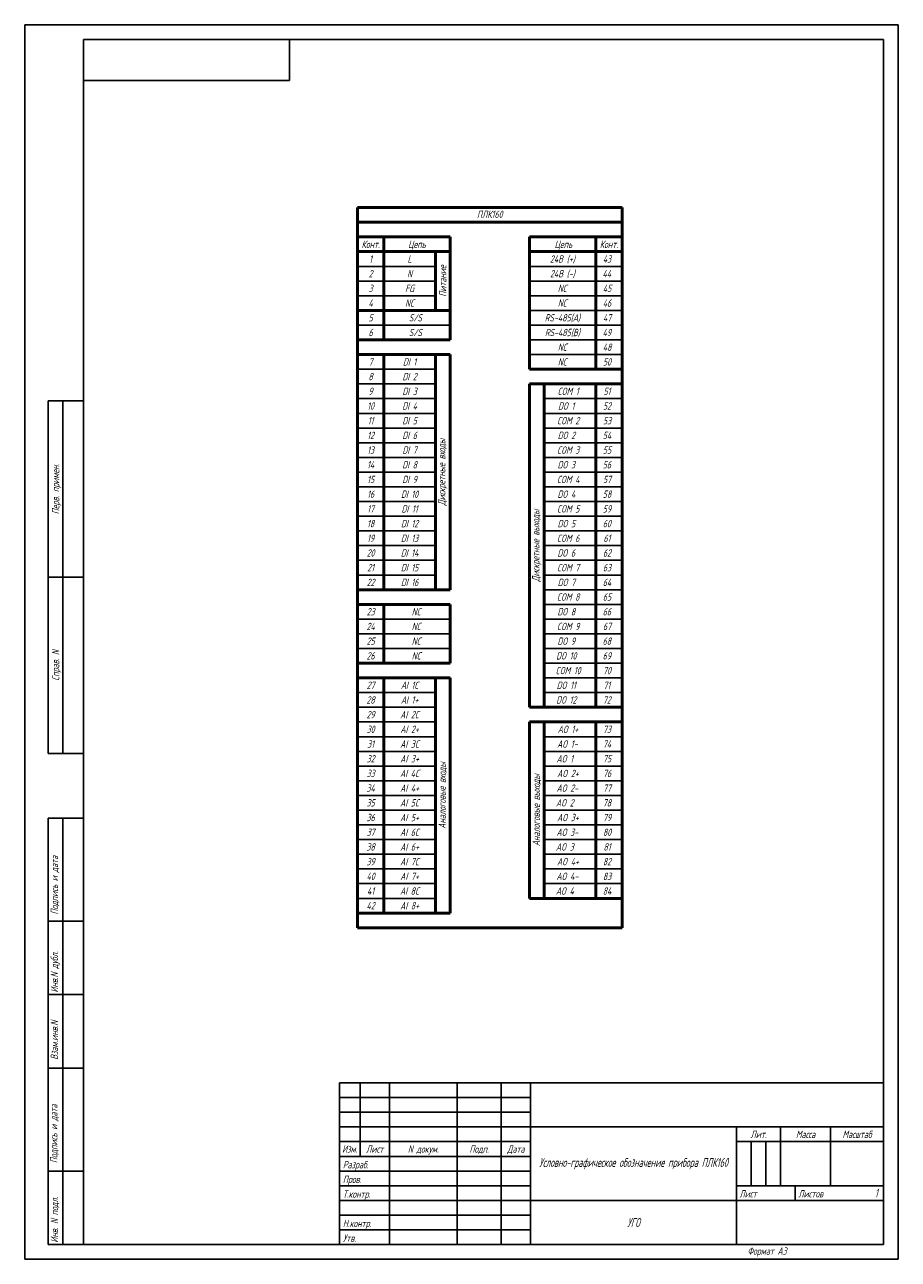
# Model space of a CAD drawing. Header units: millimetres. Extents: x 32238 to 32535, y 29966 to 30386.
import ezdxf
from ezdxf.enums import TextEntityAlignment as Align

# ---------------------------------------------------------------- set-up
doc = ezdxf.new("R2010")
doc.units = ezdxf.units.MM
for name, color, linetype in [('_FORMAT OSNOVNAJA', 1, 'Continuous'), ('_FORMAT TONKAJA', 7, 'Continuous'), ('_TABLITSA OSNOVNAJA', 3, 'Continuous'), ('Форматка', 4, 'Continuous')]:
    doc.layers.add(name, color=color, linetype=linetype)
doc.styles.add('gost2304', font='gost_ptb.shx', dxfattribs={"width": 0.8, "oblique": 15, "height": 2.5})
doc.styles.add('Romans8', font='Gost.shx', dxfattribs={"width": 0.8, "oblique": 15, "height": 3})
doc.styles.add('ГОСТ 2.304', font='Gost.shx', dxfattribs={"width": 0.8, "oblique": 15})

msp = doc.modelspace()

# ---------------------------------------------------------------- linework, layer by layer
for p, q in [((32328.03, 30366.92), (32328.03, 30380.92)), ((32258.03, 30366.92), (32328.03, 30366.92)), ((32354.11, 30313.71), (32359.11, 30313.71)), ((32438.18, 30313.71), (32433.18, 30313.71)), ((32246.03, 30137.95), (32246.03, 30257.95)), ((32246.03, 30257.95), (32258.03, 30257.95)), ((32251.03, 30137.95), (32251.03, 30257.95)), ((32258.03, 30257.95), (32258.03, 30137.95)), ((32258.03, 30257.95), (32258.03, 30243.95)), ((32246.03, 30197.95), (32258.03, 30197.95)), ((32246.03, 30137.95), (32258.03, 30137.95)), ((32345.03, 30025.95), (32530.03, 30025.95)), ((32345.03, 29970.95), (32345.03, 30025.95)), ((32352.03, 30000.95), (32352.03, 30025.95)), ((32362.03, 29970.95), (32362.03, 30025.95)), ((32385.03, 29970.95), (32385.03, 30025.95)), ((32400.03, 29970.95), (32400.03, 30025.95)), ((32410.03, 29970.95), (32410.03, 30025.95)), ((32530.03, 29970.95), (32530.03, 30025.95)), ((32345.03, 30020.95), (32410.03, 30020.95)), ((32345.03, 30015.95), (32410.03, 30015.95)), ((32345.03, 30010.95), (32410.03, 30010.95)), ((32410.03, 30010.95), (32530.03, 30010.95)), ((32480.03, 29970.95), (32480.03, 30010.95)), ((32495.03, 29990.95), (32495.03, 30010.95)), ((32512.03, 29990.95), (32512.03, 30010.95)), ((32345.03, 30005.95), (32410.03, 30005.95)), ((32480.03, 30005.95), (32530.03, 30005.95)), ((32485.03, 29990.95), (32485.03, 30005.95)), ((32490.03, 29990.95), (32490.03, 30005.95)), ((32345.03, 30000.95), (32410.03, 30000.95)), ((32345.03, 29995.95), (32410.03, 29995.95)), ((32345.03, 29990.95), (32410.03, 29990.95)), ((32480.03, 29990.95), (32530.03, 29990.95)), ((32500.03, 29985.95), (32500.03, 29990.95)), ((32345.03, 29985.95), (32410.03, 29985.95)), ((32410.03, 29985.95), (32530.03, 29985.95)), ((32345.03, 29980.95), (32410.03, 29980.95)), ((32345.03, 29975.95), (32410.03, 29975.95)), ((32345.03, 29970.95), (32530.03, 29970.95))]:
    msp.add_line(p, q)
at = {"lineweight": 50, "ltscale": 100}
for p, q in [((32351.14, 30318.71), (32351.14, 30323.71)), ((32351.14, 30323.71), (32441.14, 30323.71)), ((32441.14, 30088.71), (32441.14, 30323.71)), ((32351.14, 30083.71), (32351.14, 30318.71)), ((32351.14, 30318.71), (32441.14, 30318.71)), ((32360.11, 30313.71), (32360.11, 30278.71)), ((32382.65, 30308.71), (32382.65, 30313.71)), ((32432.18, 30313.71), (32432.18, 30268.71)), ((32377.65, 30308.71), (32382.65, 30308.71)), ((32382.65, 30308.71), (32382.65, 30288.71)), ((32351.14, 30288.71), (32377.65, 30288.71)), ((32382.65, 30288.71), (32377.65, 30288.71)), ((32382.65, 30288.71), (32382.65, 30278.71)), ((32409.64, 30288.71), (32409.64, 30278.71)), ((32351.14, 30278.71), (32382.65, 30278.71)), ((32409.64, 30278.71), (32409.64, 30268.71)), ((32351.14, 30273.71), (32377.65, 30273.71)), ((32360.11, 30273.71), (32360.11, 30193.71)), ((32377.65, 30273.71), (32377.65, 30268.71)), ((32377.65, 30273.71), (32382.65, 30273.71)), ((32382.65, 30273.71), (32382.65, 30193.71)), ((32377.65, 30268.71), (32377.65, 30263.71)), ((32409.64, 30268.71), (32441.14, 30268.71)), ((32377.65, 30263.71), (32377.65, 30258.71)), ((32414.64, 30263.71), (32409.64, 30263.71)), ((32409.64, 30263.71), (32409.64, 30153.71)), ((32441.14, 30263.71), (32414.64, 30263.71)), ((32414.64, 30263.71), (32414.64, 30258.71)), ((32432.18, 30263.71), (32432.18, 30153.71)), ((32377.65, 30258.71), (32377.65, 30253.71)), ((32414.64, 30258.71), (32414.64, 30253.71)), ((32377.65, 30253.71), (32377.65, 30248.71)), ((32414.64, 30253.71), (32414.64, 30248.71)), ((32377.65, 30248.71), (32377.65, 30243.71)), ((32414.64, 30248.71), (32414.64, 30243.71)), ((32377.65, 30243.71), (32377.65, 30238.71)), ((32414.64, 30243.71), (32414.64, 30238.71)), ((32377.65, 30238.71), (32377.65, 30233.71)), ((32414.64, 30238.71), (32414.64, 30233.71)), ((32377.65, 30233.71), (32377.65, 30228.71)), ((32414.64, 30233.71), (32414.64, 30228.71)), ((32377.65, 30228.71), (32377.65, 30223.71)), ((32414.64, 30228.71), (32414.64, 30223.71)), ((32377.65, 30223.71), (32377.65, 30218.71)), ((32414.64, 30223.71), (32414.64, 30218.71)), ((32377.65, 30218.71), (32377.65, 30213.71)), ((32414.64, 30218.71), (32414.64, 30213.71)), ((32377.65, 30213.71), (32377.65, 30208.71)), ((32414.64, 30213.71), (32414.64, 30208.71)), ((32377.65, 30208.71), (32377.65, 30203.71)), ((32414.64, 30208.71), (32414.64, 30203.71)), ((32377.65, 30203.71), (32377.65, 30198.71)), ((32414.64, 30203.71), (32414.64, 30198.71)), ((32377.65, 30198.71), (32377.65, 30193.71)), ((32414.64, 30198.71), (32414.64, 30193.71)), ((32351.14, 30193.71), (32377.65, 30193.71)), ((32382.65, 30193.71), (32377.65, 30193.71)), ((32414.64, 30193.71), (32414.64, 30188.71)), ((32351.14, 30188.71), (32382.65, 30188.71)), ((32360.11, 30188.71), (32360.11, 30168.71)), ((32414.64, 30188.71), (32414.64, 30183.71)), ((32414.64, 30183.71), (32414.64, 30178.71)), ((32414.64, 30178.71), (32414.64, 30173.71)), ((32414.64, 30173.71), (32414.64, 30168.71)), ((32351.14, 30168.71), (32382.65, 30168.71)), ((32414.64, 30153.71), (32414.64, 30168.71)), ((32351.14, 30163.71), (32377.65, 30163.71)), ((32360.11, 30163.71), (32360.11, 30083.71)), ((32377.65, 30163.71), (32382.65, 30163.71)), ((32382.65, 30163.71), (32382.65, 30083.71)), ((32409.64, 30153.71), (32414.64, 30153.71)), ((32441.14, 30153.71), (32414.64, 30153.71)), ((32414.64, 30148.71), (32409.64, 30148.71)), ((32409.64, 30148.71), (32409.64, 30088.71)), ((32441.14, 30148.71), (32414.64, 30148.71)), ((32432.18, 30148.71), (32432.18, 30088.71)), ((32409.64, 30088.71), (32441.14, 30088.71)), ((32441.14, 30078.71), (32441.14, 30088.71)), ((32351.14, 30083.71), (32351.14, 30078.71)), ((32351.14, 30083.71), (32382.65, 30083.71)), ((32351.14, 30078.71), (32441.14, 30078.71))]:
    msp.add_line(p, q, dxfattribs=at)
at = {"lineweight": 50, "ltscale": 0.05}
for p, q in [((32382.65, 30313.71), (32351.14, 30313.71)), ((32409.64, 30313.71), (32441.14, 30313.71)), ((32351.14, 30308.71), (32377.65, 30308.71)), ((32441.14, 30308.71), (32409.64, 30308.71))]:
    msp.add_line(p, q, dxfattribs=at)
at = {"lineweight": 50}
for p, q in [((32409.64, 30313.71), (32409.64, 30288.71)), ((32377.65, 30308.71), (32377.65, 30288.71)), ((32382.65, 30188.71), (32382.65, 30183.71)), ((32382.65, 30183.71), (32382.65, 30178.71)), ((32382.65, 30178.71), (32382.65, 30173.71)), ((32382.65, 30173.71), (32382.65, 30168.71)), ((32377.65, 30163.71), (32377.65, 30158.71)), ((32377.65, 30158.71), (32377.65, 30153.71)), ((32377.65, 30153.71), (32377.65, 30148.71)), ((32377.65, 30148.71), (32377.65, 30143.71)), ((32414.64, 30148.71), (32414.64, 30143.71)), ((32377.65, 30143.71), (32377.65, 30138.71)), ((32414.64, 30143.71), (32414.64, 30138.71)), ((32377.65, 30138.71), (32377.65, 30133.71)), ((32414.64, 30138.71), (32414.64, 30133.71)), ((32377.65, 30133.71), (32377.65, 30128.71)), ((32414.64, 30133.71), (32414.64, 30128.71)), ((32377.65, 30128.71), (32377.65, 30123.71)), ((32414.64, 30128.71), (32414.64, 30123.71)), ((32377.65, 30123.71), (32377.65, 30118.71)), ((32414.64, 30123.71), (32414.64, 30118.71)), ((32377.65, 30118.71), (32377.65, 30113.71)), ((32414.64, 30118.71), (32414.64, 30113.71)), ((32377.65, 30113.71), (32377.65, 30108.71)), ((32414.64, 30113.71), (32414.64, 30108.71)), ((32377.65, 30108.71), (32377.65, 30103.71)), ((32414.64, 30108.71), (32414.64, 30103.71)), ((32377.65, 30103.71), (32377.65, 30098.71)), ((32414.64, 30103.71), (32414.64, 30098.71)), ((32377.65, 30098.71), (32377.65, 30093.71)), ((32414.64, 30098.71), (32414.64, 30093.71)), ((32377.65, 30093.71), (32377.65, 30088.71)), ((32414.64, 30093.71), (32414.64, 30088.71)), ((32377.65, 30088.71), (32377.65, 30083.71))]:
    msp.add_line(p, q, dxfattribs=at)
at = {"ltscale": 0.05}
for p, q in [((32360.11, 30303.71), (32377.65, 30303.71)), ((32432.18, 30303.71), (32409.64, 30303.71)), ((32360.11, 30293.71), (32377.65, 30293.71)), ((32432.18, 30293.71), (32409.64, 30293.71)), ((32360.11, 30283.71), (32382.65, 30283.71)), ((32432.18, 30283.71), (32409.64, 30283.71)), ((32432.18, 30273.71), (32409.64, 30273.71))]:
    msp.add_line(p, q, dxfattribs=at)
at = {"ltscale": 100}
for p, q in [((32360.11, 30298.71), (32377.65, 30298.71)), ((32432.18, 30298.71), (32409.64, 30298.71)), ((32432.18, 30288.71), (32409.64, 30288.71)), ((32432.18, 30278.71), (32409.64, 30278.71)), ((32360.11, 30268.71), (32377.65, 30268.71)), ((32360.11, 30263.71), (32377.65, 30263.71)), ((32360.11, 30258.71), (32377.65, 30258.71)), ((32432.18, 30258.71), (32414.64, 30258.71)), ((32360.11, 30253.71), (32377.65, 30253.71)), ((32432.18, 30253.71), (32414.64, 30253.71)), ((32360.11, 30248.71), (32377.65, 30248.71)), ((32432.18, 30248.71), (32414.64, 30248.71)), ((32360.11, 30243.71), (32377.65, 30243.71)), ((32432.18, 30243.71), (32414.64, 30243.71)), ((32360.11, 30238.71), (32377.65, 30238.71)), ((32432.18, 30238.71), (32414.64, 30238.71)), ((32360.11, 30233.71), (32377.65, 30233.71)), ((32432.18, 30233.71), (32414.64, 30233.71)), ((32360.11, 30228.71), (32377.65, 30228.71)), ((32432.18, 30228.71), (32414.64, 30228.71)), ((32360.11, 30223.71), (32377.65, 30223.71)), ((32432.18, 30223.71), (32414.64, 30223.71)), ((32360.11, 30218.71), (32377.65, 30218.71)), ((32432.18, 30218.71), (32414.64, 30218.71)), ((32360.11, 30213.71), (32377.65, 30213.71)), ((32432.18, 30213.71), (32414.64, 30213.71)), ((32360.11, 30208.71), (32377.65, 30208.71)), ((32432.18, 30208.71), (32414.64, 30208.71)), ((32360.11, 30203.71), (32377.65, 30203.71)), ((32432.18, 30203.71), (32414.64, 30203.71)), ((32360.11, 30198.71), (32377.65, 30198.71)), ((32432.18, 30198.71), (32414.64, 30198.71)), ((32432.18, 30193.71), (32414.64, 30193.71)), ((32432.18, 30188.71), (32414.64, 30188.71)), ((32360.11, 30183.71), (32382.65, 30183.71)), ((32432.18, 30183.71), (32414.64, 30183.71)), ((32360.11, 30178.71), (32382.65, 30178.71)), ((32432.18, 30178.71), (32414.64, 30178.71)), ((32360.11, 30173.71), (32382.65, 30173.71)), ((32432.18, 30173.71), (32414.64, 30173.71)), ((32432.18, 30168.71), (32414.64, 30168.71)), ((32432.18, 30163.71), (32414.64, 30163.71)), ((32360.11, 30158.71), (32377.65, 30158.71)), ((32432.18, 30158.71), (32414.64, 30158.71)), ((32360.11, 30153.71), (32377.65, 30153.71)), ((32360.11, 30148.71), (32377.65, 30148.71)), ((32360.11, 30143.71), (32377.65, 30143.71)), ((32432.18, 30143.71), (32414.64, 30143.71)), ((32360.11, 30138.71), (32377.65, 30138.71)), ((32432.18, 30138.71), (32414.64, 30138.71)), ((32360.11, 30133.71), (32377.65, 30133.71)), ((32432.18, 30133.71), (32414.64, 30133.71)), ((32360.11, 30128.71), (32377.65, 30128.71)), ((32432.18, 30128.71), (32414.64, 30128.71)), ((32360.11, 30123.71), (32377.65, 30123.71)), ((32432.18, 30123.71), (32414.64, 30123.71)), ((32360.11, 30118.71), (32377.65, 30118.71)), ((32432.18, 30118.71), (32414.64, 30118.71)), ((32360.11, 30113.71), (32377.65, 30113.71)), ((32432.18, 30113.71), (32414.64, 30113.71)), ((32360.11, 30108.71), (32377.65, 30108.71)), ((32432.18, 30108.71), (32414.64, 30108.71)), ((32360.11, 30103.71), (32377.65, 30103.71)), ((32432.18, 30103.71), (32414.64, 30103.71)), ((32360.11, 30098.71), (32377.65, 30098.71)), ((32432.18, 30098.71), (32414.64, 30098.71)), ((32360.11, 30093.71), (32377.65, 30093.71)), ((32432.18, 30093.71), (32414.64, 30093.71)), ((32360.11, 30088.71), (32377.65, 30088.71)), ((32409.64, 30088.71), (32414.64, 30088.71)), ((32432.18, 30088.71), (32414.64, 30088.71)), ((32360.11, 30083.71), (32377.65, 30083.71)), ((32382.65, 30083.71), (32377.65, 30083.71))]:
    msp.add_line(p, q, dxfattribs=at)
at = {"ltscale": 0.05}
for points in [[(32351.14, 30308.71), (32360.11, 30308.71), (32360.11, 30313.71), (32351.14, 30313.71)], [(32441.14, 30308.71), (32432.18, 30308.71), (32432.18, 30313.71), (32441.14, 30313.71)], [(32351.14, 30303.71), (32360.11, 30303.71), (32360.11, 30308.71), (32351.14, 30308.71)], [(32441.14, 30303.71), (32432.18, 30303.71), (32432.18, 30308.71), (32441.14, 30308.71)], [(32351.14, 30298.71), (32360.11, 30298.71), (32360.11, 30303.71), (32351.14, 30303.71)], [(32441.14, 30298.71), (32432.18, 30298.71), (32432.18, 30303.71), (32441.14, 30303.71)], [(32351.14, 30293.71), (32360.11, 30293.71), (32360.11, 30298.71), (32351.14, 30298.71)], [(32441.14, 30293.71), (32432.18, 30293.71), (32432.18, 30298.71), (32441.14, 30298.71)], [(32351.14, 30288.71), (32360.11, 30288.71), (32360.11, 30293.71), (32351.14, 30293.71)], [(32441.14, 30288.71), (32432.18, 30288.71), (32432.18, 30293.71), (32441.14, 30293.71)], [(32351.14, 30283.71), (32360.11, 30283.71), (32360.11, 30288.71), (32351.14, 30288.71)], [(32441.14, 30283.71), (32432.18, 30283.71), (32432.18, 30288.71), (32441.14, 30288.71)], [(32351.14, 30278.71), (32360.11, 30278.71), (32360.11, 30283.71), (32351.14, 30283.71)], [(32441.14, 30278.71), (32432.18, 30278.71), (32432.18, 30283.71), (32441.14, 30283.71)], [(32441.14, 30273.71), (32432.18, 30273.71), (32432.18, 30278.71), (32441.14, 30278.71)], [(32351.14, 30268.71), (32360.11, 30268.71), (32360.11, 30273.71), (32351.14, 30273.71)], [(32441.14, 30268.71), (32432.18, 30268.71), (32432.18, 30273.71), (32441.14, 30273.71)], [(32351.14, 30263.71), (32360.11, 30263.71), (32360.11, 30268.71), (32351.14, 30268.71)], [(32351.14, 30258.71), (32360.11, 30258.71), (32360.11, 30263.71), (32351.14, 30263.71)], [(32441.14, 30258.71), (32432.18, 30258.71), (32432.18, 30263.71), (32441.14, 30263.71)], [(32351.14, 30253.71), (32360.11, 30253.71), (32360.11, 30258.71), (32351.14, 30258.71)], [(32441.14, 30253.71), (32432.18, 30253.71), (32432.18, 30258.71), (32441.14, 30258.71)], [(32351.14, 30248.71), (32360.11, 30248.71), (32360.11, 30253.71), (32351.14, 30253.71)], [(32441.14, 30248.71), (32432.18, 30248.71), (32432.18, 30253.71), (32441.14, 30253.71)], [(32351.14, 30243.71), (32360.11, 30243.71), (32360.11, 30248.71), (32351.14, 30248.71)], [(32441.14, 30243.71), (32432.18, 30243.71), (32432.18, 30248.71), (32441.14, 30248.71)], [(32351.14, 30238.71), (32360.11, 30238.71), (32360.11, 30243.71), (32351.14, 30243.71)], [(32441.14, 30238.71), (32432.18, 30238.71), (32432.18, 30243.71), (32441.14, 30243.71)], [(32351.14, 30233.71), (32360.11, 30233.71), (32360.11, 30238.71), (32351.14, 30238.71)], [(32441.14, 30233.71), (32432.18, 30233.71), (32432.18, 30238.71), (32441.14, 30238.71)], [(32351.14, 30228.71), (32360.11, 30228.71), (32360.11, 30233.71), (32351.14, 30233.71)], [(32441.14, 30228.71), (32432.18, 30228.71), (32432.18, 30233.71), (32441.14, 30233.71)], [(32351.14, 30223.71), (32360.11, 30223.71), (32360.11, 30228.71), (32351.14, 30228.71)], [(32441.14, 30223.71), (32432.18, 30223.71), (32432.18, 30228.71), (32441.14, 30228.71)], [(32351.14, 30218.71), (32360.11, 30218.71), (32360.11, 30223.71), (32351.14, 30223.71)], [(32441.14, 30218.71), (32432.18, 30218.71), (32432.18, 30223.71), (32441.14, 30223.71)], [(32351.14, 30213.71), (32360.11, 30213.71), (32360.11, 30218.71), (32351.14, 30218.71)], [(32441.14, 30213.71), (32432.18, 30213.71), (32432.18, 30218.71), (32441.14, 30218.71)], [(32351.14, 30208.71), (32360.11, 30208.71), (32360.11, 30213.71), (32351.14, 30213.71)], [(32441.14, 30208.71), (32432.18, 30208.71), (32432.18, 30213.71), (32441.14, 30213.71)], [(32351.14, 30203.71), (32360.11, 30203.71), (32360.11, 30208.71), (32351.14, 30208.71)], [(32441.14, 30203.71), (32432.18, 30203.71), (32432.18, 30208.71), (32441.14, 30208.71)], [(32351.14, 30198.71), (32360.11, 30198.71), (32360.11, 30203.71), (32351.14, 30203.71)], [(32441.14, 30198.71), (32432.18, 30198.71), (32432.18, 30203.71), (32441.14, 30203.71)], [(32351.14, 30193.71), (32360.11, 30193.71), (32360.11, 30198.71), (32351.14, 30198.71)], [(32441.14, 30193.71), (32432.18, 30193.71), (32432.18, 30198.71), (32441.14, 30198.71)], [(32441.14, 30188.71), (32432.18, 30188.71), (32432.18, 30193.71), (32441.14, 30193.71)], [(32351.14, 30183.71), (32360.11, 30183.71), (32360.11, 30188.71), (32351.14, 30188.71)], [(32441.14, 30183.71), (32432.18, 30183.71), (32432.18, 30188.71), (32441.14, 30188.71)], [(32351.14, 30178.71), (32360.11, 30178.71), (32360.11, 30183.71), (32351.14, 30183.71)], [(32441.14, 30178.71), (32432.18, 30178.71), (32432.18, 30183.71), (32441.14, 30183.71)], [(32351.14, 30173.71), (32360.11, 30173.71), (32360.11, 30178.71), (32351.14, 30178.71)], [(32441.14, 30173.71), (32432.18, 30173.71), (32432.18, 30178.71), (32441.14, 30178.71)], [(32351.14, 30168.71), (32360.11, 30168.71), (32360.11, 30173.71), (32351.14, 30173.71)], [(32441.14, 30168.71), (32432.18, 30168.71), (32432.18, 30173.71), (32441.14, 30173.71)], [(32441.14, 30163.71), (32432.18, 30163.71), (32432.18, 30168.71), (32441.14, 30168.71)], [(32351.14, 30158.71), (32360.11, 30158.71), (32360.11, 30163.71), (32351.14, 30163.71)], [(32441.14, 30158.71), (32432.18, 30158.71), (32432.18, 30163.71), (32441.14, 30163.71)], [(32351.14, 30153.71), (32360.11, 30153.71), (32360.11, 30158.71), (32351.14, 30158.71)], [(32441.14, 30153.71), (32432.18, 30153.71), (32432.18, 30158.71), (32441.14, 30158.71)], [(32351.14, 30148.71), (32360.11, 30148.71), (32360.11, 30153.71), (32351.14, 30153.71)], [(32351.14, 30143.71), (32360.11, 30143.71), (32360.11, 30148.71), (32351.14, 30148.71)], [(32441.14, 30143.71), (32432.18, 30143.71), (32432.18, 30148.71), (32441.14, 30148.71)], [(32351.14, 30138.71), (32360.11, 30138.71), (32360.11, 30143.71), (32351.14, 30143.71)], [(32441.14, 30138.71), (32432.18, 30138.71), (32432.18, 30143.71), (32441.14, 30143.71)], [(32351.14, 30133.71), (32360.11, 30133.71), (32360.11, 30138.71), (32351.14, 30138.71)], [(32441.14, 30133.71), (32432.18, 30133.71), (32432.18, 30138.71), (32441.14, 30138.71)], [(32351.14, 30128.71), (32360.11, 30128.71), (32360.11, 30133.71), (32351.14, 30133.71)], [(32441.14, 30128.71), (32432.18, 30128.71), (32432.18, 30133.71), (32441.14, 30133.71)], [(32351.14, 30123.71), (32360.11, 30123.71), (32360.11, 30128.71), (32351.14, 30128.71)], [(32441.14, 30123.71), (32432.18, 30123.71), (32432.18, 30128.71), (32441.14, 30128.71)], [(32351.14, 30118.71), (32360.11, 30118.71), (32360.11, 30123.71), (32351.14, 30123.71)], [(32441.14, 30118.71), (32432.18, 30118.71), (32432.18, 30123.71), (32441.14, 30123.71)], [(32351.14, 30113.71), (32360.11, 30113.71), (32360.11, 30118.71), (32351.14, 30118.71)], [(32441.14, 30113.71), (32432.18, 30113.71), (32432.18, 30118.71), (32441.14, 30118.71)], [(32351.14, 30108.71), (32360.11, 30108.71), (32360.11, 30113.71), (32351.14, 30113.71)], [(32441.14, 30108.71), (32432.18, 30108.71), (32432.18, 30113.71), (32441.14, 30113.71)], [(32351.14, 30103.71), (32360.11, 30103.71), (32360.11, 30108.71), (32351.14, 30108.71)], [(32441.14, 30103.71), (32432.18, 30103.71), (32432.18, 30108.71), (32441.14, 30108.71)], [(32351.14, 30098.71), (32360.11, 30098.71), (32360.11, 30103.71), (32351.14, 30103.71)], [(32441.14, 30098.71), (32432.18, 30098.71), (32432.18, 30103.71), (32441.14, 30103.71)], [(32351.14, 30093.71), (32360.11, 30093.71), (32360.11, 30098.71), (32351.14, 30098.71)], [(32441.14, 30093.71), (32432.18, 30093.71), (32432.18, 30098.71), (32441.14, 30098.71)], [(32351.14, 30088.71), (32360.11, 30088.71), (32360.11, 30093.71), (32351.14, 30093.71)], [(32441.14, 30088.71), (32432.18, 30088.71), (32432.18, 30093.71), (32441.14, 30093.71)], [(32351.14, 30083.71), (32360.11, 30083.71), (32360.11, 30088.71), (32351.14, 30088.71)]]:
    msp.add_lwpolyline(points, close=True, dxfattribs=at)
at = {"layer": '_FORMAT OSNOVNAJA', "color": 7}
for p, q in [((32258.03, 30380.92), (32530.03, 30380.92)), ((32258.03, 29970.95), (32258.03, 30380.92)), ((32530.03, 30380.92), (32530.03, 29970.95)), ((32246.01, 29970.95), (32258.01, 29970.95)), ((32246.01, 29970.95), (32258.01, 29970.95)), ((32530.03, 29970.95), (32258.03, 29970.95))]:
    msp.add_line(p, q, dxfattribs=at)
at = {"layer": '_FORMAT TONKAJA', "color": 7, "lineweight": -3}
for p, q in [((32535.03, 30385.92), (32238.03, 30385.92)), ((32535.03, 30385.92), (32238.03, 30385.92)), ((32535.03, 30385.92), (32238.03, 30385.92)), ((32535.03, 29965.92), (32238.03, 29965.92)), ((32535.03, 29965.92), (32238.03, 29965.92)), ((32535.03, 29965.92), (32238.03, 29965.92)), ((32535.03, 29965.92), (32238.03, 29965.92)), ((32535.03, 29965.92), (32238.03, 29965.92))]:
    msp.add_line(p, q, dxfattribs=at)
at = {"layer": '_FORMAT TONKAJA', "color": 7, "linetype": 'ByBlock', "lineweight": -3, "ltscale": 0.4}
for p in [(32238.03, 30385.92), (32238.03, 30175.92), (32238.03, 30175.92)]:
    msp.add_line(p, (32238.03, 29965.92), dxfattribs=at)
at = {"layer": '_FORMAT TONKAJA', "color": 7, "linetype": 'ByBlock', "ltscale": 0.4}
msp.add_line((32535.03, 30385.92), (32535.03, 29965.92), dxfattribs=at)
at = {"layer": '_TABLITSA OSNOVNAJA', "color": 7}
msp.add_line((32530.03, 30365.92), (32530.03, 29970.92), dxfattribs=at)
at = {"layer": 'Форматка', "color": 7, "lineweight": -3}
for p, q in [((32258.03, 30115.95), (32246.03, 30115.95)), ((32246.03, 29970.95), (32246.03, 30115.95)), ((32251.03, 29970.95), (32251.03, 30115.95)), ((32258.03, 30080.95), (32246.03, 30080.95)), ((32258.03, 30055.95), (32246.03, 30055.95)), ((32258.03, 30030.95), (32246.03, 30030.95)), ((32258.03, 29995.95), (32246.03, 29995.95))]:
    msp.add_line(p, q, dxfattribs=at)

# ---------------------------------------------------------------- texts
at = {"oblique": 15, "width": 0.8}
for s, style, p in [('Конт.', 'ГОСТ 2.304', (32355.63, 30311.21)), ('Цепь', 'ГОСТ 2.304', (32371.38, 30311.21)), ('Цепь', 'ГОСТ 2.304', (32421.17, 30311.21)), ('Конт.', 'ГОСТ 2.304', (32436.63, 30311.21)), ('1', 'gost2304', (32355.63, 30306.21)), ('L', 'gost2304', (32368.88, 30306.21)), ('24B (+)', 'gost2304', (32420.84, 30306.21)), ('43', 'gost2304', (32435.99, 30306.21)), ('2', 'gost2304', (32355.63, 30301.21)), ('N', 'gost2304', (32368.88, 30301.21)), ('24В (-)', 'gost2304', (32420.84, 30301.21)), ('44', 'gost2304', (32435.94, 30301.21)), ('3', 'gost2304', (32355.63, 30296.21)), ('FG', 'gost2304', (32368.88, 30296.21)), ('NC', 'gost2304', (32420.8, 30296.21)), ('45', 'gost2304', (32436.02, 30296.21)), ('4', 'gost2304', (32355.63, 30291.21)), ('NC', 'gost2304', (32368.88, 30291.21)), ('NC', 'gost2304', (32420.8, 30291.21)), ('46', 'gost2304', (32435.99, 30291.21)), ('5', 'gost2304', (32355.63, 30286.21)), ('S/S', 'gost2304', (32370.86, 30286.21)), ('RS-485(A)', 'gost2304', (32420.84, 30286.21)), ('47', 'gost2304', (32436.02, 30286.21)), ('6', 'gost2304', (32355.63, 30281.21)), ('S/S', 'gost2304', (32370.86, 30281.21)), ('RS-485(B)', 'gost2304', (32420.84, 30281.21)), ('49', 'gost2304', (32435.95, 30281.21)), ('NC', 'gost2304', (32420.8, 30276.21)), ('48', 'gost2304', (32436.02, 30276.21)), ('7', 'gost2304', (32355.63, 30271.21)), ('DI 1', 'gost2304', (32368.88, 30271.21)), ('NC', 'gost2304', (32420.8, 30271.21)), ('50', 'gost2304', (32435.99, 30271.21)), ('8', 'gost2304', (32355.63, 30266.21)), ('DI 2', 'gost2304', (32368.88, 30266.21)), ('9', 'gost2304', (32355.63, 30261.21)), ('DI 3', 'gost2304', (32368.88, 30261.21)), ('COM 1', 'gost2304', (32422.78, 30261.21)), ('51', 'gost2304', (32435.99, 30261.21)), ('10', 'gost2304', (32355.63, 30256.21)), ('DI 4', 'gost2304', (32368.88, 30256.21)), ('DO 1', 'gost2304', (32422.14, 30256.21)), ('52', 'gost2304', (32435.99, 30256.21)), ('11', 'gost2304', (32355.63, 30251.21)), ('DI 5', 'gost2304', (32368.88, 30251.21)), ('COM 2', 'gost2304', (32422.78, 30251.21)), ('53', 'gost2304', (32436.03, 30251.21)), ('12', 'gost2304', (32355.63, 30246.21)), ('DI 6', 'gost2304', (32368.88, 30246.21)), ('DO 2', 'gost2304', (32422.19, 30246.21)), ('54', 'gost2304', (32435.99, 30246.21)), ('13', 'gost2304', (32355.63, 30241.21)), ('DI 7', 'gost2304', (32368.88, 30241.21)), ('COM 3', 'gost2304', (32422.78, 30241.21)), ('55', 'gost2304', (32435.99, 30241.21)), ('14', 'gost2304', (32355.63, 30236.21)), ('DI 8', 'gost2304', (32368.88, 30236.21)), ('DO 3', 'gost2304', (32422.15, 30236.21)), ('56', 'gost2304', (32435.94, 30236.21)), ('15', 'gost2304', (32355.63, 30231.21)), ('DI 9', 'gost2304', (32368.88, 30231.21)), ('COM 4', 'gost2304', (32422.78, 30231.21)), ('57', 'gost2304', (32435.99, 30231.21)), ('16', 'gost2304', (32355.63, 30226.21)), ('DI 10', 'gost2304', (32368.88, 30226.21)), ('DO 4', 'gost2304', (32422.19, 30226.21)), ('58', 'gost2304', (32435.99, 30226.21)), ('17', 'gost2304', (32355.63, 30221.21)), ('DI 11', 'gost2304', (32368.88, 30221.21)), ('COM 5', 'gost2304', (32422.78, 30221.21)), ('59', 'gost2304', (32435.99, 30221.21)), ('18', 'gost2304', (32355.63, 30216.21)), ('DI 12', 'gost2304', (32368.88, 30216.21)), ('DO 5', 'gost2304', (32422.19, 30216.21)), ('60', 'gost2304', (32435.95, 30216.21)), ('19', 'gost2304', (32355.63, 30211.21)), ('DI 13', 'gost2304', (32368.88, 30211.21)), ('COM 6', 'gost2304', (32422.78, 30211.21)), ('61', 'gost2304', (32435.99, 30211.21)), ('20', 'gost2304', (32355.63, 30206.21)), ('DI 14', 'gost2304', (32368.88, 30206.21)), ('DO 6', 'gost2304', (32422.14, 30206.21)), ('62', 'gost2304', (32435.99, 30206.21)), ('21', 'gost2304', (32355.63, 30201.21)), ('DI 15', 'gost2304', (32368.88, 30201.21)), ('COM 7', 'gost2304', (32422.78, 30201.21)), ('63', 'gost2304', (32435.99, 30201.21)), ('22', 'gost2304', (32355.63, 30196.21)), ('DI 16', 'gost2304', (32368.88, 30196.21)), ('DO 7', 'gost2304', (32422.19, 30196.21)), ('64', 'gost2304', (32435.99, 30196.21)), ('COM 8', 'gost2304', (32422.78, 30191.21)), ('65', 'gost2304', (32435.99, 30191.21)), ('23', 'gost2304', (32355.63, 30186.21)), ('NC', 'gost2304', (32371.14, 30186.21)), ('DO 8', 'gost2304', (32422.15, 30186.21)), ('66', 'gost2304', (32435.94, 30186.21)), ('24', 'gost2304', (32355.63, 30181.21)), ('NC', 'gost2304', (32371.14, 30181.21)), ('COM 9', 'gost2304', (32422.78, 30181.21)), ('67', 'gost2304', (32435.99, 30181.21)), ('25', 'gost2304', (32355.63, 30176.21)), ('NC', 'gost2304', (32371.14, 30176.21)), ('DO 9', 'gost2304', (32422.15, 30176.21)), ('68', 'gost2304', (32435.94, 30176.21)), ('26', 'gost2304', (32355.63, 30171.21)), ('NC', 'gost2304', (32371.14, 30171.21)), ('DO 10', 'gost2304', (32422.15, 30171.21)), ('69', 'gost2304', (32435.94, 30171.21)), ('COM 10', 'gost2304', (32422.78, 30166.21)), ('70', 'gost2304', (32435.99, 30166.21)), ('27', 'gost2304', (32355.63, 30161.21)), ('AI 1C', 'gost2304', (32368.88, 30161.21)), ('DO 11', 'gost2304', (32422.15, 30161.21)), ('71', 'gost2304', (32435.94, 30161.21)), ('28', 'gost2304', (32355.63, 30156.21)), ('AI 1+', 'gost2304', (32368.88, 30156.21)), ('DO 12', 'gost2304', (32422.15, 30156.21)), ('72', 'gost2304', (32435.94, 30156.21)), ('29', 'gost2304', (32355.63, 30151.21)), ('AI 2C', 'gost2304', (32368.88, 30151.21)), ('30', 'gost2304', (32355.63, 30146.21)), ('AI 2+', 'gost2304', (32368.88, 30146.21)), ('AO 1+', 'gost2304', (32422.71, 30146.21)), ('73', 'gost2304', (32435.99, 30146.21)), ('31', 'gost2304', (32355.63, 30141.21)), ('AI 3C', 'gost2304', (32368.88, 30141.21)), ('AO 1-', 'gost2304', (32422.51, 30141.21)), ('74', 'gost2304', (32435.99, 30141.21)), ('32', 'gost2304', (32355.63, 30136.21)), ('AI 3+', 'gost2304', (32368.88, 30136.21)), ('AO 1', 'gost2304', (32421.65, 30136.21)), ('75', 'gost2304', (32435.99, 30136.21)), ('33', 'gost2304', (32355.63, 30131.21)), ('AI 4C', 'gost2304', (32368.88, 30131.21)), ('AO 2+', 'gost2304', (32422.71, 30131.21)), ('76', 'gost2304', (32436.02, 30131.21)), ('34', 'gost2304', (32355.63, 30126.21)), ('AI 4+', 'gost2304', (32368.88, 30126.21)), ('AO 2-', 'gost2304', (32422.51, 30126.21)), ('77', 'gost2304', (32436.02, 30126.21)), ('35', 'gost2304', (32355.63, 30121.21)), ('AI 5C', 'gost2304', (32368.88, 30121.21)), ('AO 2', 'gost2304', (32421.65, 30121.21)), ('78', 'gost2304', (32435.97, 30121.21)), ('36', 'gost2304', (32355.63, 30116.21)), ('AI 5+', 'gost2304', (32368.88, 30116.21)), ('AO 3+', 'gost2304', (32422.71, 30116.21)), ('79', 'gost2304', (32436.02, 30116.21)), ('37', 'gost2304', (32355.63, 30111.21)), ('AI 6C', 'gost2304', (32368.88, 30111.21)), ('AO 3-', 'gost2304', (32422.51, 30111.21)), ('80', 'gost2304', (32436.02, 30111.21)), ('38', 'gost2304', (32355.63, 30106.21)), ('AI 6+', 'gost2304', (32368.88, 30106.21)), ('AO 3', 'gost2304', (32421.65, 30106.21)), ('81', 'gost2304', (32436.02, 30106.21)), ('39', 'gost2304', (32355.63, 30101.21)), ('AI 7C', 'gost2304', (32368.88, 30101.21)), ('AO 4+', 'gost2304', (32422.71, 30101.21)), ('82', 'gost2304', (32435.98, 30101.21)), ('40', 'gost2304', (32355.63, 30096.21)), ('AI 7+', 'gost2304', (32368.88, 30096.21)), ('AO 4-', 'gost2304', (32422.51, 30096.21)), ('83', 'gost2304', (32436.02, 30096.21)), ('41', 'gost2304', (32355.63, 30091.21)), ('AI 8C', 'gost2304', (32368.88, 30091.21)), ('AO 4', 'gost2304', (32421.65, 30091.21)), ('84', 'gost2304', (32436.02, 30091.21)), ('42', 'gost2304', (32355.63, 30086.21)), ('AI 8+', 'gost2304', (32368.88, 30086.21)), ('Лит.', 'ГОСТ 2.304', (32487.53, 30008.45)), ('Масса', 'ГОСТ 2.304', (32503.53, 30008.45)), ('Масштаб', 'ГОСТ 2.304', (32521.03, 30008.45)), ('Изм.', 'ГОСТ 2.304', (32348.53, 30003.45)), ('Лист', 'ГОСТ 2.304', (32357.03, 30003.45)), ('N докум.', 'ГОСТ 2.304', (32373.53, 30003.45)), ('Подп.', 'ГОСТ 2.304', (32392.53, 30003.45)), ('Дата', 'ГОСТ 2.304', (32405.03, 30003.45))]:
    msp.add_text(s, height=2.5, dxfattribs=dict(at, style=style)).set_placement(p, align=Align.MIDDLE_CENTER)
at = {"style": 'ГОСТ 2.304', "oblique": 15, "width": 0.8}
for s, p in [('Перв. примен.', (32248.53, 30227.95)), ('Справ. N', (32248.53, 30167.95))]:
    msp.add_text(s, height=2.5, rotation=90, dxfattribs=at).set_placement(p, align=Align.MIDDLE_CENTER)
for s, p in [('Разраб.', (32346.19, 29996.87)), ('Пров.', (32346.19, 29991.87)), ('Т.контр.', (32346.19, 29986.87)), ('Лист', (32481.03, 29986.95)), ('Листов', (32501.03, 29986.95)), ('Н.контр.', (32346.19, 29976.87)), ('Утв.', (32346.19, 29971.87))]:
    msp.add_text(s, height=2.5, dxfattribs=at).set_placement(p)
at = {"color": 0, "insert": (32396.14, 30321.43), "char_height": 2.5, "width": 135, "attachment_point": 5, "style": 'ГОСТ 2.304'}
msp.add_mtext('{\\C256;ПЛК160}', dxfattribs=at)
at = {"color": 0, "char_height": 2.5, "attachment_point": 5, "rotation": 90, "line_spacing_factor": 0.9, "style": 'Romans8'}
for s, insert, width in [('{\\A1;Питание}', (32380.15, 30298.71), 20.7019), ('{\\A1;Дискретные входы}', (32380.15, 30233.71), 64.5656), ('{\\A1;Дискретные выходы}', (32412.14, 30208.71), 67.2766), ('{\\A1;Аналоговые входы}', (32380.15, 30123.71), 80.7019), ('{\\A1;Аналоговые выходы}', (32412.14, 30118.71), 45.7019)]:
    msp.add_mtext(s, dxfattribs=dict(at, insert=insert, width=width))
at = {"char_height": 2.5, "attachment_point": 5, "style": 'Romans8'}
for s, insert, width in [('{\\H1.2x;Условно-графическое обозначение прибора ПЛК160\\P}', (32445.03, 29998.45), 70), ('{\\H1.2x;\\C256;1}', (32527.53, 29988.45), 5), ('{\\H1.2x;\\C256;УГО}', (32445.03, 29978.45), 70)]:
    msp.add_mtext(s, dxfattribs=dict(at, insert=insert, width=width))
at = {"layer": 'Форматка', "color": 7, "lineweight": -3, "style": 'ГОСТ 2.304', "oblique": 15, "width": 0.8}
for s, p in [('Подпись и дата', (32249.38, 30083.19)), ('Инв.N дубл.', (32249.38, 30056.65)), ('Взам.инв.N', (32249.38, 30033.78)), ('Подпись и дата', (32249.18, 29998.62)), ('Инв. N подл.', (32249.38, 29971.58))]:
    msp.add_text(s, height=2.5, rotation=90, dxfattribs=at).set_placement(p)
msp.add_text('Формат А3', height=2.5, dxfattribs=at).set_placement((32483.75, 29967.48))

doc.saveas('drawing.dxf')
